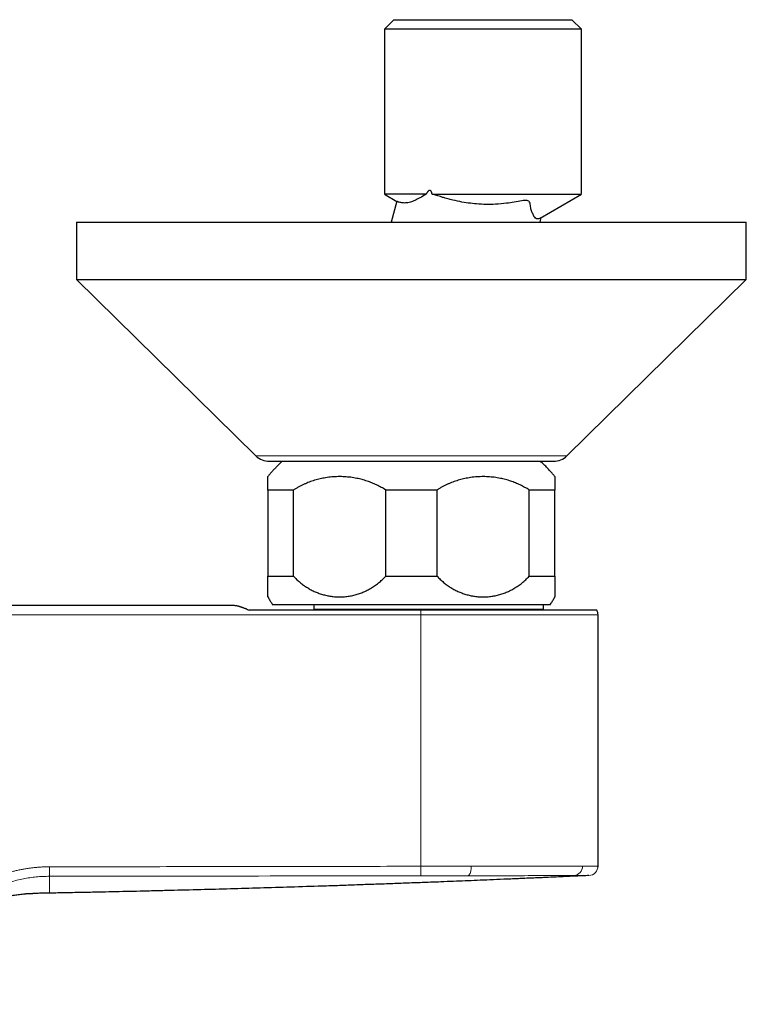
# Model space of a CAD drawing. Header units: millimetres. Extents: x 8 to 831, y 12 to 489.
# Tile 15 of 93: x 457 to 533, y 201 to 304. Entities that reach past the tile are written whole.
import ezdxf

# ---------------------------------------------------------------- set-up
doc = ezdxf.new("R2010")
doc.units = ezdxf.units.MM

msp = doc.modelspace()

# ---------------------------------------------------------------- linework, layer by layer
at = {"color": 7, "linetype": 'Continuous', "lineweight": 30}
for p, q in [((496.36, 304.06), (495.36, 303.06)), ((496.36, 304.06), (514.96, 304.06)), ((515.96, 303.06), (514.96, 304.06)), ((495.36, 303.06), (495.36, 285.86)), ((515.96, 303.06), (495.36, 303.06)), ((515.96, 285.88), (515.96, 303.06)), ((495.36, 285.81), (496.64, 285.07)), ((499.71, 285.81), (495.36, 285.81)), ((496.65, 285.08), (496.07, 282.91)), ((500.34, 285.81), (515.96, 285.81)), ((511.63, 283.31), (515.96, 285.81)), ((511.63, 282.91), (511.75, 283.37)), ((463.18, 282.91), (463.18, 276.91)), ((463.18, 282.91), (526.96, 282.91)), ((526.96, 282.91), (533.18, 282.91)), ((533.18, 276.91), (533.18, 282.91)), ((463.18, 276.91), (481.93, 258.49)), ((463.18, 276.91), (526.96, 276.91)), ((514.43, 258.49), (533.18, 276.91)), ((526.96, 276.91), (533.18, 276.91)), ((483.33, 257.91), (510.39, 257.91)), ((510.39, 257.91), (513.03, 257.91)), ((485.86, 254.91), (483.18, 254.91)), ((483.18, 254.91), (483.18, 245.91)), ((485.86, 245.91), (485.86, 254.91)), ((495.5, 245.91), (495.5, 254.91)), ((500.86, 254.91), (495.5, 254.91)), ((500.86, 245.91), (500.86, 254.91)), ((510.5, 245.91), (510.5, 254.91)), ((513.18, 254.91), (510.5, 254.91)), ((513.18, 245.91), (513.18, 254.91)), ((483.18, 245.91), (485.86, 245.91)), ((495.5, 245.91), (500.86, 245.91)), ((510.5, 245.91), (513.18, 245.91)), ((448.88, 242.86), (479.63, 242.86)), ((512.68, 242.91), (483.68, 242.91)), ((488, 242.91), (488, 242.46)), ((512, 242.46), (512, 242.91)), ((499.18, 242.36), (481.22, 242.36)), ((488, 242.46), (488.1, 242.36)), ((488, 242.46), (500, 242.46)), ((517.54, 242.36), (499.18, 242.36)), ((500, 242.46), (512, 242.46)), ((511.9, 242.36), (512, 242.46)), ((517.68, 215.62), (517.68, 241.86))]:
    msp.add_line(p, q, dxfattribs=at)
at = {"color": 252, "linetype": 'Continuous', "lineweight": 0}
for p, q in [((481.93, 258.49), (511.54, 258.49)), ((511.54, 258.49), (514.43, 258.49)), ((499.18, 241.86), (450.31, 241.86)), ((499.18, 242.36), (499.18, 241.86)), ((499.18, 241.86), (499.18, 215.6)), ((517.68, 241.86), (499.18, 241.86)), ((499.18, 215.6), (499.18, 214.6))]:
    msp.add_line(p, q, dxfattribs=at)
at = {"color": 7, "linetype": 'Continuous', "lineweight": 30}
for centre, radius, start, end in [((483.33, 259.91), 2, 225.4958, 270), ((513.03, 259.91), 2, 270, 314.5042), ((516.68, 241.86), 1, 0, 30)]:
    msp.add_arc(centre, radius, start, end, dxfattribs=at)
at = {"color": 252, "linetype": 'Continuous', "lineweight": 0}
for centre, radius, start, end in [((503.21, 215.4), 1.23, 320.3244, 9.8617), ((515.09, 215.58), 0.964, 275.7851, 2.3475), ((516.68, 215.62), 1, 272.7537, 0.0023)]:
    msp.add_arc(centre, radius, start, end, dxfattribs=at)
at = {"color": 7, "linetype": 'Continuous', "lineweight": 30}
for points, knots in [([(500.34, 285.81), (500.34, 285.84), (500.33, 285.89), (500.31, 285.97), (500.29, 286.04), (500.27, 286.08), (500.25, 286.11), (500.24, 286.13), (500.23, 286.15), (500.22, 286.17), (500.2, 286.19), (500.18, 286.2), (500.17, 286.21), (500.15, 286.22), (500.12, 286.23), (500.09, 286.23), (500.06, 286.22), (500.05, 286.22), (500.04, 286.21), (500.02, 286.21), (500.01, 286.2), (500, 286.19), (499.99, 286.18), (499.97, 286.17), (499.94, 286.14), (499.89, 286.09), (499.85, 286.03), (499.8, 285.97), (499.76, 285.89), (499.73, 285.84), (499.71, 285.81)], [0, 0, 0, 0, 0.073611, 0.139699, 0.198604, 0.250799, 0.268909, 0.286211, 0.302756, 0.318601, 0.348438, 0.376358, 0.391943, 0.407218, 0.437485, 0.468615, 0.501906, 0.513186, 0.524802, 0.536783, 0.549154, 0.561937, 0.575154, 0.588822, 0.64043, 0.698359, 0.76302, 0.834711, 0.91365, 1, 1, 1, 1]), ([(499.71, 285.81), (499.49, 285.68), (499.07, 285.44), (498.55, 285.16), (498.14, 285), (497.81, 284.93), (497.57, 284.9), (497.3, 284.9), (497.06, 284.94), (496.87, 284.99), (496.79, 285.02), (496.76, 285.03), (496.7, 285.06), (496.66, 285.08), (496.65, 285.08), (496.65, 285.08), (496.66, 285.08), (496.66, 285.07)], [0, 0, 0, 0, 0.18323, 0.347906, 0.498824, 0.583233, 0.66537, 0.746184, 0.872152, 0.927812, 0.948632, 0.96195, 0.972992, 0.981196, 0.98882, 0.996426, 1, 1, 1, 1]), ([(511.63, 283.31), (511.59, 283.29), (511.45, 283.22), (511.26, 283.23), (511.05, 283.39), (510.9, 283.69), (510.72, 284.06), (510.62, 284.52), (510.61, 284.9), (510.46, 285.11), (510.27, 285.18), (510.02, 285.18), (509.29, 285.06), (508.28, 284.87), (506.7, 284.73), (505.36, 284.75), (504.12, 284.89), (503.2, 285.05), (502.4, 285.23), (501.76, 285.38), (501.3, 285.54), (500.84, 285.7), (500.5, 285.77), (500.34, 285.81)], [0, 0, 0, 0, 0.032221, 0.096027, 0.159571, 0.226356, 0.294746, 0.356078, 0.421214, 0.438362, 0.453707, 0.469041, 0.486104, 0.572935, 0.635383, 0.742252, 0.789516, 0.837427, 0.892547, 0.922214, 0.943597, 0.972904, 1, 1, 1, 1]), ([(484.68, 257.91), (484.59, 257.83), (484.41, 257.66), (484.15, 257.41), (483.9, 257.14), (483.65, 256.87), (483.41, 256.6), (483.25, 256.41), (483.18, 256.31), (483.18, 256.31)], [0, 0, 0, 0, 0.16624, 0.332479, 0.498719, 0.664958, 0.831199, 0.997439, 1, 1, 1, 1]), ([(513.18, 256.31), (513.15, 256.34), (513.06, 256.46), (512.86, 256.69), (512.59, 257), (512.29, 257.31), (511.99, 257.62), (511.78, 257.81), (511.68, 257.91)], [0, 0, 0, 0, 0.050056, 0.216298, 0.412224, 0.608149, 0.804074, 1, 1, 1, 1]), ([(483.18, 254.91), (483.18, 254.96), (483.18, 255.06), (483.18, 255.19), (483.18, 255.32), (483.18, 255.44), (483.18, 255.55), (483.18, 255.66), (483.18, 255.75), (483.18, 255.84), (483.18, 255.93), (483.18, 256), (483.18, 256.07), (483.18, 256.13), (483.18, 256.18), (483.18, 256.22), (483.18, 256.26), (483.18, 256.28), (483.18, 256.3), (483.18, 256.31), (483.18, 256.31), (483.18, 256.31)], [0, 0, 0, 0, 0.052333, 0.104666, 0.157164, 0.209662, 0.262467, 0.315311, 0.367282, 0.41929, 0.474242, 0.529194, 0.584311, 0.639428, 0.693107, 0.746796, 0.800475, 0.854484, 0.908501, 0.962509, 1, 1, 1, 1]), ([(495.5, 254.91), (495.42, 254.96), (495.27, 255.06), (495.03, 255.19), (494.79, 255.32), (494.55, 255.44), (494.3, 255.55), (494.06, 255.66), (493.81, 255.75), (493.55, 255.84), (493.29, 255.93), (493.02, 256), (492.75, 256.07), (492.46, 256.13), (492.16, 256.19), (491.84, 256.24), (491.51, 256.27), (491.19, 256.3), (490.86, 256.31), (490.53, 256.31), (490.2, 256.3), (489.87, 256.28), (489.54, 256.24), (489.22, 256.19), (488.92, 256.14), (488.63, 256.08), (488.35, 256.01), (488.07, 255.93), (487.79, 255.84), (487.51, 255.74), (487.24, 255.63), (486.96, 255.51), (486.68, 255.38), (486.4, 255.24), (486.13, 255.08), (485.95, 254.97), (485.86, 254.91)], [0, 0, 0, 0, 0.026203, 0.052415, 0.078629, 0.104832, 0.131244, 0.157656, 0.183651, 0.209646, 0.237159, 0.264681, 0.292204, 0.319716, 0.352008, 0.384324, 0.416647, 0.448963, 0.481256, 0.514365, 0.547499, 0.580641, 0.613775, 0.646883, 0.675749, 0.704626, 0.733503, 0.762368, 0.791479, 0.82059, 0.84923, 0.87787, 0.908395, 0.938936, 0.969476, 1, 1, 1, 1]), ([(510.5, 254.91), (510.42, 254.96), (510.27, 255.06), (510.03, 255.19), (509.79, 255.32), (509.55, 255.44), (509.3, 255.55), (509.06, 255.66), (508.81, 255.75), (508.55, 255.84), (508.29, 255.93), (508.02, 256), (507.75, 256.07), (507.46, 256.13), (507.16, 256.19), (506.84, 256.24), (506.51, 256.27), (506.19, 256.3), (505.86, 256.31), (505.53, 256.31), (505.2, 256.3), (504.87, 256.28), (504.54, 256.24), (504.22, 256.19), (503.92, 256.14), (503.63, 256.08), (503.35, 256.01), (503.07, 255.93), (502.79, 255.84), (502.51, 255.74), (502.24, 255.63), (501.96, 255.51), (501.68, 255.38), (501.4, 255.24), (501.13, 255.08), (500.95, 254.97), (500.86, 254.91)], [0, 0, 0, 0, 0.026203, 0.052415, 0.078629, 0.104832, 0.131244, 0.157656, 0.183651, 0.209646, 0.237159, 0.264681, 0.292204, 0.319716, 0.352008, 0.384324, 0.416647, 0.448963, 0.481256, 0.514365, 0.547499, 0.580641, 0.613775, 0.646883, 0.675749, 0.704626, 0.733503, 0.762368, 0.791479, 0.82059, 0.84923, 0.87787, 0.908395, 0.938936, 0.969476, 1, 1, 1, 1]), ([(513.18, 256.31), (513.18, 256.31), (513.18, 256.31), (513.18, 256.3), (513.18, 256.29), (513.18, 256.26), (513.18, 256.23), (513.18, 256.19), (513.18, 256.14), (513.18, 256.08), (513.18, 256.01), (513.18, 255.93), (513.18, 255.84), (513.18, 255.74), (513.18, 255.63), (513.18, 255.51), (513.18, 255.38), (513.18, 255.24), (513.18, 255.08), (513.18, 254.97), (513.18, 254.91)], [0, 0, 0, 0, 0.017541, 0.072582, 0.127613, 0.182995, 0.238386, 0.293768, 0.351417, 0.409067, 0.466902, 0.524738, 0.582934, 0.64118, 0.698435, 0.755741, 0.816677, 0.877614, 0.938807, 1, 1, 1, 1]), ([(483.18, 243.74), (483.18, 243.74), (483.18, 243.74), (483.18, 243.74), (483.18, 243.75), (483.18, 243.77), (483.18, 243.79), (483.18, 243.82), (483.18, 243.86), (483.18, 243.9), (483.18, 243.95), (483.18, 244), (483.18, 244.06), (483.18, 244.13), (483.18, 244.2), (483.18, 244.28), (483.18, 244.37), (483.18, 244.47), (483.18, 244.57), (483.18, 244.68), (483.18, 244.79), (483.18, 244.91), (483.18, 245.04), (483.18, 245.17), (483.18, 245.31), (483.18, 245.45), (483.18, 245.6), (483.18, 245.75), (483.18, 245.86), (483.18, 245.91)], [0, 0, 0, 0, 0.001469, 0.03889, 0.076305, 0.114502, 0.152706, 0.190903, 0.229371, 0.267848, 0.306316, 0.344135, 0.381961, 0.41978, 0.457873, 0.495973, 0.534066, 0.573045, 0.612034, 0.651013, 0.690311, 0.729618, 0.768916, 0.807264, 0.845621, 0.883968, 0.922643, 0.961326, 1, 1, 1, 1]), ([(485.86, 245.91), (485.91, 245.86), (486.02, 245.74), (486.19, 245.57), (486.36, 245.41), (486.54, 245.26), (486.72, 245.11), (486.91, 244.97), (487.11, 244.83), (487.31, 244.71), (487.51, 244.59), (487.71, 244.47), (487.92, 244.37), (488.13, 244.27), (488.34, 244.19), (488.55, 244.11), (488.77, 244.03), (488.99, 243.97), (489.22, 243.91), (489.44, 243.86), (489.67, 243.82), (489.9, 243.79), (490.13, 243.76), (490.37, 243.75), (490.61, 243.74), (490.84, 243.74), (491.08, 243.75), (491.33, 243.77), (491.57, 243.8), (491.81, 243.84), (492.05, 243.89), (492.29, 243.95), (492.52, 244.01), (492.76, 244.09), (492.99, 244.17), (493.21, 244.27), (493.44, 244.37), (493.67, 244.49), (493.89, 244.61), (494.11, 244.74), (494.33, 244.89), (494.54, 245.04), (494.74, 245.2), (494.94, 245.36), (495.13, 245.54), (495.32, 245.72), (495.44, 245.85), (495.5, 245.91)], [0, 0, 0, 0, 0.020902, 0.041822, 0.062749, 0.08367, 0.104573, 0.126074, 0.147593, 0.169118, 0.190638, 0.21214, 0.233268, 0.254413, 0.275564, 0.296709, 0.317838, 0.339514, 0.361207, 0.382905, 0.404598, 0.426275, 0.448639, 0.47102, 0.493408, 0.51579, 0.538154, 0.561142, 0.58415, 0.607164, 0.630171, 0.653159, 0.675921, 0.698703, 0.721491, 0.744272, 0.767034, 0.790504, 0.813997, 0.837497, 0.860989, 0.884459, 0.907552, 0.930668, 0.953792, 0.976908, 1, 1, 1, 1]), ([(500.86, 245.91), (500.91, 245.86), (501.02, 245.74), (501.19, 245.57), (501.36, 245.41), (501.54, 245.26), (501.72, 245.11), (501.91, 244.97), (502.11, 244.83), (502.31, 244.71), (502.51, 244.59), (502.71, 244.47), (502.92, 244.37), (503.13, 244.27), (503.34, 244.19), (503.55, 244.11), (503.77, 244.03), (503.99, 243.97), (504.22, 243.91), (504.44, 243.86), (504.67, 243.82), (504.9, 243.79), (505.13, 243.76), (505.37, 243.75), (505.61, 243.74), (505.84, 243.74), (506.08, 243.75), (506.33, 243.77), (506.57, 243.8), (506.81, 243.84), (507.05, 243.89), (507.29, 243.95), (507.52, 244.01), (507.76, 244.09), (507.99, 244.17), (508.21, 244.27), (508.44, 244.37), (508.67, 244.49), (508.89, 244.61), (509.11, 244.74), (509.33, 244.89), (509.54, 245.04), (509.74, 245.2), (509.94, 245.36), (510.13, 245.54), (510.32, 245.72), (510.44, 245.85), (510.5, 245.91)], [0, 0, 0, 0, 0.020902, 0.041822, 0.062749, 0.08367, 0.104573, 0.126074, 0.147593, 0.169118, 0.190638, 0.21214, 0.233268, 0.254413, 0.275564, 0.296709, 0.317838, 0.339514, 0.361207, 0.382905, 0.404598, 0.426275, 0.448639, 0.47102, 0.493408, 0.51579, 0.538154, 0.561142, 0.58415, 0.607164, 0.630171, 0.653159, 0.675921, 0.698703, 0.721491, 0.744272, 0.767034, 0.790504, 0.813997, 0.837497, 0.860989, 0.884459, 0.907552, 0.930668, 0.953792, 0.976908, 1, 1, 1, 1]), ([(513.18, 245.91), (513.18, 245.86), (513.18, 245.77), (513.18, 245.63), (513.18, 245.49), (513.18, 245.36), (513.18, 245.24), (513.18, 245.11), (513.18, 244.99), (513.18, 244.88), (513.18, 244.77), (513.18, 244.67), (513.18, 244.57), (513.18, 244.47), (513.18, 244.39), (513.18, 244.31), (513.18, 244.23), (513.18, 244.16), (513.18, 244.09), (513.18, 244.03), (513.18, 243.98), (513.18, 243.93), (513.18, 243.89), (513.18, 243.85), (513.18, 243.82), (513.18, 243.79), (513.18, 243.77), (513.18, 243.75), (513.18, 243.74), (513.18, 243.74), (513.18, 243.74)], [0, 0, 0, 0, 0.034733, 0.069472, 0.104205, 0.139183, 0.174167, 0.209145, 0.244874, 0.280609, 0.316338, 0.352316, 0.388301, 0.424279, 0.459398, 0.494523, 0.529642, 0.564984, 0.600333, 0.635675, 0.671703, 0.707737, 0.743765, 0.780024, 0.816289, 0.852547, 0.889714, 0.926887, 0.964054, 1, 1, 1, 1]), ([(479.63, 242.86), (479.66, 242.86), (479.72, 242.86), (479.81, 242.85), (479.91, 242.83), (480.01, 242.81), (480.12, 242.78), (480.22, 242.75), (480.33, 242.72), (480.43, 242.68), (480.54, 242.65), (480.65, 242.6), (480.76, 242.56), (480.89, 242.51), (481.05, 242.44), (481.16, 242.39), (481.22, 242.36)], [0, 0, 0, 0, 0.0656157, 0.1316963, 0.1988767, 0.2663192, 0.3314065, 0.3964986, 0.4620853, 0.5276746, 0.5944783, 0.6612835, 0.7283918, 0.795501, 0.8976428, 1, 1, 1, 1]), ([(483.18, 243.74), (483.22, 243.68), (483.31, 243.5), (483.48, 243.22), (483.61, 243.02), (483.68, 242.91)], [0, 0, 0, 0, 0.235587, 0.617793, 1, 1, 1, 1]), ([(512.68, 242.91), (512.74, 243.02), (512.88, 243.23), (513.05, 243.51), (513.14, 243.68), (513.18, 243.74)], [0, 0, 0, 0, 0.389156, 0.778311, 1, 1, 1, 1]), ([(517.67, 215.51), (517.67, 215.52), (517.68, 215.56), (517.68, 215.6), (517.68, 215.62)], [0, 0, 0, 0, 0.370243, 1, 1, 1, 1]), ([(516.73, 214.62), (516.52, 214.61), (516.07, 214.59), (515.34, 214.56), (514.49, 214.52), (513.53, 214.48), (512.63, 214.44), (511.82, 214.4), (511.13, 214.37), (510.41, 214.34), (509.71, 214.31), (509.05, 214.28), (508.43, 214.25), (507.55, 214.22), (506.42, 214.17), (505.07, 214.11), (503.81, 214.06), (502.54, 214.01), (501.11, 213.95), (499.51, 213.89), (497.77, 213.83), (496.01, 213.76), (494.24, 213.7), (492.46, 213.64), (490.67, 213.57), (488.36, 213.5), (485.6, 213.41), (482.4, 213.31), (479.26, 213.22), (476.13, 213.14), (473.52, 213.07), (471.4, 213.02), (469.87, 212.98), (468.38, 212.95), (466.92, 212.92), (465.41, 212.88), (463.81, 212.85), (462.11, 212.82), (460.95, 212.8), (460.35, 212.78)], [0, 0, 0, 0, 0.010929, 0.023914, 0.038955, 0.056053, 0.075208, 0.086859, 0.099158, 0.112105, 0.125133, 0.136317, 0.14724, 0.157902, 0.183415, 0.207297, 0.229547, 0.250988, 0.274837, 0.305474, 0.336354, 0.367479, 0.398848, 0.430461, 0.462317, 0.494418, 0.552916, 0.609664, 0.664663, 0.719541, 0.776178, 0.804036, 0.831923, 0.857977, 0.883025, 0.909751, 0.938155, 0.968238, 1, 1, 1, 1]), ([(446.35, 201.17), (446.35, 201.17), (446.35, 201.18), (446.35, 201.19), (446.35, 201.2), (446.35, 201.21), (446.35, 201.22), (446.35, 201.24), (446.35, 201.25), (446.35, 201.26), (446.36, 201.28), (446.36, 201.29), (446.36, 201.31), (446.36, 201.32), (446.36, 201.34), (446.36, 201.36), (446.36, 201.38), (446.37, 201.4), (446.37, 201.42), (446.37, 201.44), (446.37, 201.46), (446.37, 201.48), (446.37, 201.5), (446.38, 201.53), (446.38, 201.56), (446.38, 201.61), (446.39, 201.67), (446.4, 201.74), (446.41, 201.81), (446.42, 201.89), (446.43, 201.98), (446.44, 202.07), (446.45, 202.16), (446.47, 202.25), (446.48, 202.34), (446.51, 202.5), (446.55, 202.71), (446.6, 202.98), (446.66, 203.22), (446.71, 203.46), (446.78, 203.69), (446.83, 203.89), (446.89, 204.08), (446.95, 204.26), (447.01, 204.44), (447.08, 204.63), (447.15, 204.82), (447.23, 205.02), (447.32, 205.22), (447.41, 205.43), (447.5, 205.64), (447.61, 205.86), (447.72, 206.08), (447.84, 206.3), (447.97, 206.52), (448.1, 206.75), (448.24, 206.97), (448.38, 207.2), (448.54, 207.42), (448.7, 207.64), (448.88, 207.89), (449.09, 208.16), (449.33, 208.45), (449.59, 208.73), (449.83, 208.99), (450.07, 209.23), (450.3, 209.45), (450.54, 209.66), (450.79, 209.87), (451.04, 210.07), (451.29, 210.26), (451.54, 210.45), (451.78, 210.62), (452.03, 210.78), (452.27, 210.93), (452.52, 211.08), (452.77, 211.22), (453.01, 211.35), (453.25, 211.47), (453.49, 211.58), (453.71, 211.68), (453.93, 211.78), (454.13, 211.86), (454.33, 211.94), (454.52, 212.01), (454.7, 212.07), (454.9, 212.14), (455.11, 212.21), (455.35, 212.28), (455.59, 212.35), (455.84, 212.41), (456.08, 212.46), (456.33, 212.52), (456.58, 212.56), (456.83, 212.61), (457.09, 212.64), (457.35, 212.68), (457.57, 212.7), (457.72, 212.71), (457.8, 212.72), (457.89, 212.73), (457.97, 212.73), (458.05, 212.74), (458.13, 212.74), (458.19, 212.74), (458.26, 212.75), (458.32, 212.75), (458.37, 212.75), (458.42, 212.75), (458.47, 212.75), (458.51, 212.75), (458.54, 212.75), (458.57, 212.75), (458.6, 212.75), (458.62, 212.75), (458.63, 212.75), (458.63, 212.75)], [0, 0, 0, 0, 0.0103994, 0.0202771, 0.0296334, 0.038469, 0.0467844, 0.0545803, 0.0618575, 0.0680733, 0.073855, 0.0792036, 0.0841205, 0.0886075, 0.0926672, 0.0967657, 0.1003236, 0.1033518, 0.1052859, 0.1069442, 0.1083461, 0.1095239, 0.1105322, 0.1117952, 0.1134222, 0.1154675, 0.118415, 0.1219433, 0.1252464, 0.1289348, 0.1330083, 0.1373511, 0.1416841, 0.1459955, 0.1502852, 0.1545536, 0.1678317, 0.1809082, 0.1924197, 0.2037822, 0.2150018, 0.2260866, 0.2345809, 0.2433176, 0.2523141, 0.2615865, 0.2711496, 0.2810172, 0.2912023, 0.301717, 0.3125725, 0.3237795, 0.335348, 0.3472877, 0.3591074, 0.3712852, 0.3838284, 0.3967403, 0.4097761, 0.422787, 0.4357738, 0.4535925, 0.4713699, 0.4891083, 0.5068103, 0.5218037, 0.5367743, 0.5517238, 0.5666543, 0.5815676, 0.5964658, 0.6105009, 0.6245242, 0.6383057, 0.6516899, 0.6646763, 0.6780149, 0.6909057, 0.7033485, 0.7153433, 0.7268902, 0.7379893, 0.748044, 0.757701, 0.7669602, 0.7758311, 0.7846279, 0.7959475, 0.8074136, 0.8190339, 0.8308161, 0.8427673, 0.8546761, 0.8667154, 0.8786047, 0.8902942, 0.9033347, 0.9161171, 0.9203207, 0.9244956, 0.9286003, 0.9325871, 0.9365, 0.9403871, 0.9442973, 0.9482788, 0.9523773, 0.9566348, 0.9610888, 0.9657719, 0.9707125, 0.9759346, 0.9814585, 0.9873014, 0.9934778, 1, 1, 1, 1]), ([(460.35, 212.78), (460.2, 212.78), (459.89, 212.77), (459.42, 212.77), (459, 212.76), (458.74, 212.75), (458.63, 212.75)], [0, 0, 0, 0, 0.271424, 0.54311, 0.814881, 1, 1, 1, 1])]:
    msp.add_open_spline(points, degree=3, knots=knots, dxfattribs=at)
at = {"color": 252, "linetype": 'Continuous', "lineweight": 0}
for points, knots in [([(455.3, 214.67), (455.43, 214.72), (455.69, 214.81), (456.09, 214.93), (456.49, 215.04), (456.89, 215.14), (457.29, 215.23), (457.69, 215.31), (458.08, 215.37), (458.47, 215.42), (458.84, 215.46), (459.22, 215.5), (459.59, 215.52), (459.97, 215.53), (460.22, 215.54), (460.35, 215.54)], [0, 0, 0, 0, 0.0806166, 0.1609098, 0.2409429, 0.3207786, 0.4004793, 0.4801066, 0.5597213, 0.632742, 0.7058479, 0.7790835, 0.8524925, 0.9261174, 1, 1, 1, 1]), ([(460.35, 215.54), (463.98, 215.54), (471.22, 215.55), (480.37, 215.56), (487.79, 215.57), (493.48, 215.58), (497.28, 215.59), (499.18, 215.6)], [0, 0, 0, 0, 0.28, 0.56, 0.706667, 0.853333, 1, 1, 1, 1]), ([(460.35, 215.54), (460.35, 215.48), (460.35, 215.37), (460.35, 215.19), (460.35, 215.03), (460.35, 214.88), (460.35, 214.75), (460.35, 214.65), (460.35, 214.58), (460.35, 214.56), (460.35, 214.55)], [0, 0, 0, 0, 0.117987, 0.241787, 0.369789, 0.5, 0.630211, 0.758213, 0.882013, 1, 1, 1, 1]), ([(499.18, 215.6), (499.29, 215.6), (499.51, 215.6), (499.85, 215.6), (500.21, 215.6), (500.58, 215.6), (500.98, 215.61), (501.39, 215.61), (501.8, 215.61), (502.22, 215.61), (502.63, 215.61), (503.07, 215.61), (503.51, 215.61), (503.96, 215.61), (504.27, 215.61), (504.42, 215.61)], [0, 0, 0, 0, 0.060897, 0.125116, 0.192657, 0.26352, 0.337706, 0.415215, 0.496045, 0.573058, 0.652863, 0.73546, 0.820848, 0.909028, 1, 1, 1, 1]), ([(517.68, 215.62), (517.68, 215.62), (517.68, 215.62), (517.68, 215.62), (517.68, 215.62)], [0, 0, 0, 0, 0.634058, 1, 1, 1, 1]), ([(460.35, 214.55), (460.12, 214.54), (459.67, 214.54), (458.98, 214.49), (458.3, 214.4), (457.63, 214.29), (456.96, 214.14), (456.3, 213.96), (455.86, 213.81), (455.64, 213.74)], [0, 0, 0, 0, 0.143375, 0.286029, 0.42828, 0.570456, 0.712901, 0.855963, 1, 1, 1, 1]), ([(499.18, 214.6), (492.71, 214.59), (479.77, 214.57), (466.82, 214.55), (460.35, 214.55)], [0, 0, 0, 0, 0.499993, 1, 1, 1, 1]), ([(460.35, 212.78), (460.35, 212.79), (460.35, 212.8), (460.35, 212.91), (460.35, 213.09), (460.35, 213.36), (460.35, 213.71), (460.35, 214.13), (460.35, 214.41), (460.35, 214.55)], [0, 0, 0, 0, 0.124999, 0.249995, 0.374986, 0.499991, 0.666657, 0.833326, 1, 1, 1, 1]), ([(504.16, 214.61), (504.01, 214.61), (503.7, 214.61), (503.25, 214.61), (502.79, 214.61), (502.32, 214.61), (501.86, 214.61), (501.41, 214.61), (500.96, 214.61), (500.51, 214.61), (500.07, 214.61), (499.63, 214.6), (499.33, 214.6), (499.18, 214.6)], [0, 0, 0, 0, 0.093795, 0.187316, 0.280625, 0.373783, 0.466852, 0.559893, 0.647647, 0.735484, 0.823455, 0.91161, 1, 1, 1, 1]), ([(515.19, 214.62), (514.91, 214.62), (514.36, 214.62), (513.3, 214.62), (512.1, 214.62), (510.75, 214.61), (509.26, 214.61), (507.65, 214.61), (505.95, 214.61), (504.75, 214.61), (504.16, 214.61)], [0, 0, 0, 0, 0.125869, 0.250997, 0.375705, 0.50028, 0.625096, 0.750181, 0.875246, 1, 1, 1, 1]), ([(516.72, 214.62), (516.72, 214.62), (516.71, 214.62), (516.69, 214.62), (516.67, 214.62), (516.63, 214.62), (516.58, 214.62), (516.53, 214.62), (516.46, 214.62), (516.39, 214.62), (516.31, 214.62), (516.22, 214.62), (516.12, 214.62), (516.01, 214.62), (515.9, 214.62), (515.77, 214.62), (515.64, 214.62), (515.5, 214.62), (515.35, 214.62), (515.24, 214.62), (515.19, 214.62)], [0, 0, 0, 0, 0.056623, 0.113072, 0.169367, 0.225526, 0.281569, 0.336516, 0.391386, 0.446198, 0.500968, 0.556712, 0.61245, 0.668201, 0.723984, 0.779818, 0.834721, 0.889708, 0.944795, 1, 1, 1, 1]), ([(516.73, 214.62), (516.73, 214.62), (516.73, 214.62), (516.72, 214.62), (516.72, 214.62)], [0, 0, 0, 0, 0.56, 1, 1, 1, 1])]:
    msp.add_open_spline(points, degree=3, knots=knots, dxfattribs=at)
for points in [[(504.42, 215.61), (505.05, 215.61), (506.32, 215.61), (508.11, 215.61), (509.81, 215.61), (511.38, 215.61), (512.81, 215.62), (514.08, 215.62), (515.19, 215.62), (515.77, 215.62), (516.06, 215.62)], [(516.06, 215.62), (516.16, 215.62), (516.36, 215.62), (516.62, 215.62), (516.86, 215.62), (517.07, 215.62), (517.24, 215.62), (517.39, 215.62), (517.51, 215.62), (517.6, 215.62), (517.66, 215.62), (517.67, 215.62), (517.68, 215.62)]]:
    msp.add_open_spline(points, degree=3, dxfattribs=at)

doc.saveas('drawing.dxf')
